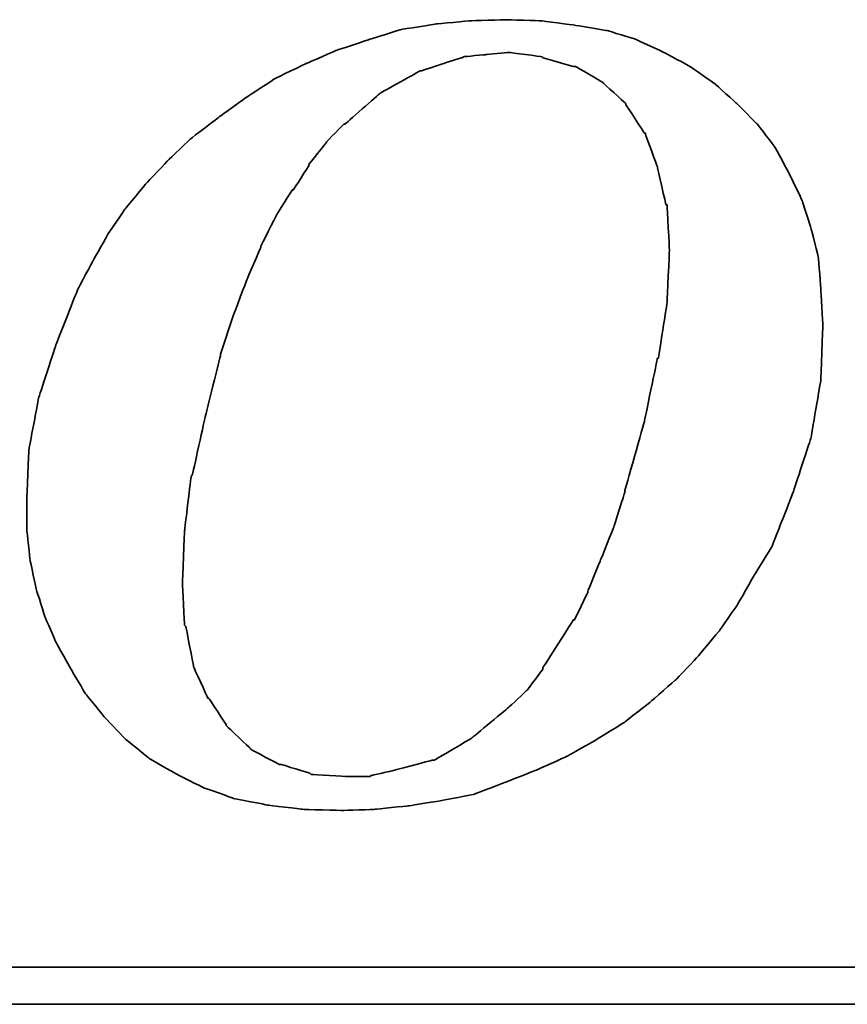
# Model space of a CAD drawing. Header units: millimetres. Extents: x 16 to 337, y -29 to 65.
# Tile 46 of 53: x 268.28 to 270.28, y 1.74 to 4.12. Entities that reach past the tile are written whole.
import ezdxf

# ---------------------------------------------------------------- set-up
doc = ezdxf.new("R2010")
doc.units = ezdxf.units.MM
doc.header["$LTSCALE"] = 0.15
doc.layers.add('DIM', color=4, linetype='CONTINUOUS')
doc.layers.add('layer 1', color=7, linetype='CONTINUOUS')

# ---------------------------------------------------------------- blocks, each defined once
blk = doc.blocks.new('TBI MOTION logo(完整正式版)')
at = {"layer": 'layer 1', "color": 22, "lineweight": 35}
for points, knots in [([(35.79625, -6.98375), (35.79625, -6.98375), (36.23125, -7.43875), (36.23125, -7.43875), (36.23125, -7.43875), (36.23125, -7.43875), (36.75625, -7.87125), (36.75625, -7.87125), (36.75625, -7.87125), (36.75625, -7.87125), (37.33125, -8.20375), (37.33125, -8.20375), (37.33125, -8.20375), (37.33125, -8.20375), (37.95625, -8.51875), (37.95625, -8.51875), (37.95625, -8.51875), (37.95625, -8.51875), (38.62625, -8.75875), (38.62625, -8.75875), (38.62625, -8.75875), (38.62625, -8.75875), (39.37125, -8.90375), (39.37125, -8.90375), (39.37125, -8.90375), (39.37125, -8.90375), (40.14125, -8.99875), (40.14125, -8.99875), (40.14125, -8.99875), (40.14125, -8.99875), (41.02625, -9.02375), (41.02625, -9.02375), (41.02625, -9.02375), (41.02625, -9.02375), (41.74625, -8.99875), (41.74625, -8.99875), (41.74625, -8.99875), (41.74625, -8.99875), (42.46625, -8.92375), (42.46625, -8.92375), (42.46625, -8.92375), (42.46625, -8.92375), (43.21125, -8.80625), (43.21125, -8.80625), (43.21125, -8.80625), (43.21125, -8.80625), (43.93125, -8.66375), (43.93125, -8.66375), (43.93125, -8.66375), (43.93125, -8.66375), (44.62625, -8.39875), (44.62625, -8.39875), (44.62625, -8.39875), (44.62625, -8.39875), (45.29625, -8.13375), (45.29625, -8.13375), (45.29625, -8.13375), (45.29625, -8.13375), (45.94625, -7.84375), (45.94625, -7.84375), (45.94625, -7.84375), (45.94625, -7.84375), (46.61625, -7.46375), (46.61625, -7.46375), (46.61625, -7.46375), (46.61625, -7.46375), (47.24125, -7.07875), (47.24125, -7.07875), (47.24125, -7.07875), (47.24125, -7.07875), (47.81625, -6.62375), (47.81625, -6.62375), (47.81625, -6.62375), (47.81625, -6.62375), (48.36875, -6.14375), (48.36875, -6.14375), (48.36875, -6.14375), (48.36875, -6.14375), (48.84625, -5.64125), (48.84625, -5.64125), (48.84625, -5.64125), (48.84625, -5.64125), (49.32625, -5.06375), (49.32625, -5.06375), (49.32625, -5.06375), (49.32625, -5.06375), (49.71125, -4.51374), (49.71125, -4.51374), (49.71125, -4.51374), (49.71125, -4.51374), (50.09625, -3.83874), (50.09625, -3.83874), (50.09625, -3.83874), (50.09625, -3.83874), (50.48125, -3.21374), (50.48125, -3.21374), (50.48125, -3.21374), (50.48125, -3.21374), (50.96125, -1.99125), (50.96125, -1.99125), (50.96125, -1.99125), (50.96125, -1.99125), (51.34375, -0.81875), (51.34375, -0.81875), (51.34375, -0.81875), (51.34375, -0.81875), (51.56125, 0.45624), (51.56125, 0.45624), (51.56125, 0.45624), (51.56125, 0.45624), (51.60625, 1.67624), (51.60625, 1.67624), (51.60625, 1.67624), (51.60625, 1.67624), (51.56125, 2.44625), (51.56125, 2.44625), (51.56125, 2.44625), (51.56125, 2.44625), (51.51125, 3.14125), (51.51125, 3.14125), (51.51125, 3.14125), (51.51125, 3.14125), (51.34375, 3.81125), (51.34375, 3.81125), (51.34375, 3.81125), (51.34375, 3.81125), (51.15125, 4.41125), (51.15125, 4.41125), (51.15125, 4.41125), (51.15125, 4.41125), (50.86125, 5.01125), (50.86125, 5.01125), (50.86125, 5.01125), (50.86125, 5.01125), (50.55125, 5.58875), (50.55125, 5.58875), (50.55125, 5.58875), (50.55125, 5.58875), (50.16625, 6.09125), (50.16625, 6.09125), (50.16625, 6.09125), (50.16625, 6.09125), (49.71125, 6.54875), (49.71125, 6.54875), (49.71125, 6.54875), (49.71125, 6.54875), (49.23125, 6.98125), (49.23125, 6.98125), (49.23125, 6.98125), (49.23125, 6.98125), (48.67875, 7.36625), (48.67875, 7.36625), (48.67875, 7.36625), (48.67875, 7.36625), (48.10375, 7.67625), (48.10375, 7.67625), (48.10375, 7.67625), (48.10375, 7.67625), (47.48125, 7.96375), (47.48125, 7.96375), (47.48125, 7.96375), (47.48125, 7.96375), (46.85625, 8.15625), (46.85625, 8.15625), (46.85625, 8.15625), (46.85625, 8.15625), (46.13625, 8.27624), (46.13625, 8.27624), (46.13625, 8.27624), (46.13625, 8.27624), (45.39125, 8.37125), (45.39125, 8.37125), (45.39125, 8.37125), (45.39125, 8.37125), (44.62625, 8.39624), (44.62625, 8.39624), (44.62625, 8.39624), (44.62625, 8.39624), (43.83625, 8.37125), (43.83625, 8.37125), (43.83625, 8.37125), (43.83625, 8.37125), (43.09125, 8.30125), (43.09125, 8.30125), (43.09125, 8.30125), (43.09125, 8.30125), (42.32125, 8.18125), (42.32125, 8.18125), (42.32125, 8.18125), (42.32125, 8.18125), (41.62875, 7.96375), (41.62875, 7.96375), (41.62875, 7.96375), (41.62875, 7.96375), (40.90625, 7.72625), (40.90625, 7.72625), (40.90625, 7.72625), (40.90625, 7.72625), (40.23624, 7.43625), (40.23624, 7.43625), (40.23624, 7.43625), (40.23624, 7.43625), (39.54124, 7.10125), (39.54124, 7.10125), (39.54124, 7.10125), (39.54124, 7.10125), (38.91625, 6.69125), (38.91625, 6.69125), (38.91625, 6.69125), (38.91625, 6.69125), (38.31625, 6.26125), (38.31625, 6.26125), (38.31625, 6.26125), (38.31625, 6.26125), (37.69125, 5.78125), (37.69125, 5.78125), (37.69125, 5.78125), (37.69125, 5.78125), (37.18625, 5.30125), (37.18625, 5.30125), (37.18625, 5.30125), (37.18625, 5.30125), (36.70625, 4.79624), (36.70625, 4.79624), (36.70625, 4.79624), (36.70625, 4.79624), (36.23125, 4.22125), (36.23125, 4.22125), (36.23125, 4.22125), (36.23125, 4.22125), (35.87124, 3.69375), (35.87124, 3.69375), (35.87124, 3.69375), (35.87124, 3.69375), (35.53125, 3.09125), (35.53125, 3.09125), (35.53125, 3.09125), (35.53125, 3.09125), (35.19875, 2.47125), (35.19875, 2.47125), (35.19875, 2.47125), (35.19875, 2.47125), (34.71625, 1.24625), (34.71625, 1.24625), (34.71625, 1.24625), (34.71625, 1.24625), (34.33125, 0.06874), (34.33125, 0.06874), (34.33125, 0.06874), (34.33125, 0.06874), (34.11625, -1.07875), (34.11625, -1.07875), (34.11625, -1.07875), (34.11625, -1.07875), (34.07125, -2.15875), (34.07125, -2.15875), (34.07125, -2.15875), (34.07125, -2.15875), (34.07125, -2.85375), (34.07125, -2.85375), (34.07125, -2.85375), (34.07125, -2.85375), (34.14125, -3.50375), (34.14125, -3.50375), (34.14125, -3.50375), (34.14125, -3.50375), (34.28625, -4.17375), (34.28625, -4.17375), (34.28625, -4.17375), (34.28625, -4.17375), (34.47625, -4.77624), (34.47625, -4.77624), (34.47625, -4.77624), (34.47625, -4.77624), (34.71625, -5.32625), (34.71625, -5.32625), (34.71625, -5.32625), (34.71625, -5.32625), (35.05375, -5.92875), (35.05375, -5.92875), (35.05375, -5.92875), (35.05375, -5.92875), (35.36375, -6.45375), (35.36375, -6.45375), (35.36375, -6.45375), (35.36375, -6.45375), (35.79625, -6.98375), (35.79625, -6.98375)], [0, 0, 0, 0, 0.01388889, 0.01388889, 0.01388889, 0.0138889, 0.02777778, 0.02777778, 0.02777778, 0.02777779, 0.04166667, 0.04166667, 0.04166667, 0.04166668, 0.05555556, 0.05555556, 0.05555556, 0.05555557, 0.06944444, 0.06944444, 0.06944444, 0.06944445, 0.08333333, 0.08333333, 0.08333333, 0.08333334, 0.09722222, 0.09722222, 0.09722222, 0.09722223, 0.11111111, 0.11111111, 0.11111111, 0.11111112, 0.125, 0.125, 0.125, 0.12500001, 0.13888889, 0.13888889, 0.13888889, 0.1388889, 0.15277778, 0.15277778, 0.15277778, 0.15277779, 0.16666667, 0.16666667, 0.16666667, 0.16666668, 0.18055556, 0.18055556, 0.18055556, 0.18055557, 0.19444444, 0.19444444, 0.19444444, 0.19444445, 0.20833333, 0.20833333, 0.20833333, 0.20833334, 0.22222222, 0.22222222, 0.22222222, 0.22222223, 0.23611111, 0.23611111, 0.23611111, 0.23611112, 0.25, 0.25, 0.25, 0.25000001, 0.26388889, 0.26388889, 0.26388889, 0.2638889, 0.27777778, 0.27777778, 0.27777778, 0.27777779, 0.29166667, 0.29166667, 0.29166667, 0.29166668, 0.30555556, 0.30555556, 0.30555556, 0.30555557, 0.31944444, 0.31944444, 0.31944444, 0.31944445, 0.33333333, 0.33333333, 0.33333333, 0.33333334, 0.34722222, 0.34722222, 0.34722222, 0.34722223, 0.36111111, 0.36111111, 0.36111111, 0.36111112, 0.375, 0.375, 0.375, 0.37500001, 0.38888889, 0.38888889, 0.38888889, 0.3888889, 0.40277778, 0.40277778, 0.40277778, 0.40277779, 0.41666667, 0.41666667, 0.41666667, 0.41666668, 0.43055556, 0.43055556, 0.43055556, 0.43055557, 0.44444444, 0.44444444, 0.44444444, 0.44444445, 0.45833333, 0.45833333, 0.45833333, 0.45833334, 0.47222222, 0.47222222, 0.47222222, 0.47222223, 0.48611111, 0.48611111, 0.48611111, 0.48611112, 0.5, 0.5, 0.5, 0.50000001, 0.51388889, 0.51388889, 0.51388889, 0.5138889, 0.52777778, 0.52777778, 0.52777778, 0.52777779, 0.54166667, 0.54166667, 0.54166667, 0.54166668, 0.55555556, 0.55555556, 0.55555556, 0.55555557, 0.56944444, 0.56944444, 0.56944444, 0.56944445, 0.58333333, 0.58333333, 0.58333333, 0.58333334, 0.59722222, 0.59722222, 0.59722222, 0.59722223, 0.61111111, 0.61111111, 0.61111111, 0.61111112, 0.625, 0.625, 0.625, 0.62500001, 0.63888889, 0.63888889, 0.63888889, 0.6388889, 0.65277778, 0.65277778, 0.65277778, 0.65277779, 0.66666667, 0.66666667, 0.66666667, 0.66666668, 0.68055556, 0.68055556, 0.68055556, 0.68055557, 0.69444444, 0.69444444, 0.69444444, 0.69444445, 0.70833333, 0.70833333, 0.70833333, 0.70833334, 0.72222222, 0.72222222, 0.72222222, 0.72222223, 0.73611111, 0.73611111, 0.73611111, 0.73611112, 0.75, 0.75, 0.75, 0.75000001, 0.76388889, 0.76388889, 0.76388889, 0.7638889, 0.77777778, 0.77777778, 0.77777778, 0.77777779, 0.79166667, 0.79166667, 0.79166667, 0.79166668, 0.80555556, 0.80555556, 0.80555556, 0.80555557, 0.81944444, 0.81944444, 0.81944444, 0.81944445, 0.83333333, 0.83333333, 0.83333333, 0.83333334, 0.84722222, 0.84722222, 0.84722222, 0.84722223, 0.86111111, 0.86111111, 0.86111111, 0.86111112, 0.875, 0.875, 0.875, 0.87500001, 0.88888889, 0.88888889, 0.88888889, 0.8888889, 0.90277778, 0.90277778, 0.90277778, 0.90277779, 0.91666667, 0.91666667, 0.91666667, 0.91666668, 0.93055556, 0.93055556, 0.93055556, 0.93055557, 0.94444444, 0.94444444, 0.94444444, 0.94444445, 0.95833333, 0.95833333, 0.95833333, 0.95833334, 0.97222222, 0.97222222, 0.97222222, 0.97222223, 0.98611111, 0.98611111, 0.98611111, 0.98611112, 1, 1, 1, 1]), ([(38.33875, 1.03124), (38.33875, 1.03124), (38.62625, 1.89625), (38.62625, 1.89625), (38.62625, 1.89625), (38.62625, 1.89625), (38.91625, 2.66375), (38.91625, 2.66375), (38.91625, 2.66375), (38.91625, 2.66375), (39.22625, 3.38125), (39.22625, 3.38125), (39.22625, 3.38125), (39.22625, 3.38125), (39.22625, 3.40624), (39.22625, 3.40624), (39.22625, 3.40624), (39.22625, 3.40624), (39.56124, 4.07624), (39.56124, 4.07624), (39.56124, 4.07624), (39.56124, 4.07624), (39.92125, 4.65125), (39.92125, 4.65125), (39.92125, 4.65125), (39.92125, 4.65125), (39.94625, 4.65125), (39.94625, 4.65125), (39.94625, 4.65125), (39.94625, 4.65125), (40.28125, 5.17875), (40.28125, 5.17875), (40.28125, 5.17875), (40.28125, 5.17875), (40.28125, 5.20375), (40.28125, 5.20375), (40.28125, 5.20375), (40.28125, 5.20375), (40.66875, 5.68625), (40.66875, 5.68625), (40.66875, 5.68625), (40.66875, 5.68625), (40.66875, 5.70625), (40.66875, 5.70625), (40.66875, 5.70625), (40.66875, 5.70625), (41.05124, 6.09125), (41.05124, 6.09125), (41.05124, 6.09125), (41.05124, 6.09125), (41.07625, 6.09125), (41.07625, 6.09125), (41.07625, 6.09125), (41.07625, 6.09125), (41.84125, 6.76625), (41.84125, 6.76625), (41.84125, 6.76625), (41.84125, 6.76625), (41.86625, 6.78625), (41.86625, 6.78625), (41.86625, 6.78625), (41.86625, 6.78625), (42.73125, 7.26624), (42.73125, 7.26624), (42.73125, 7.26624), (42.73125, 7.26624), (42.75625, 7.26624), (42.75625, 7.26624), (42.75625, 7.26624), (42.75625, 7.26624), (43.18625, 7.41125), (43.18625, 7.41125), (43.18625, 7.41125), (43.18625, 7.41125), (43.64125, 7.55625), (43.64125, 7.55625), (43.64125, 7.55625), (43.64125, 7.55625), (43.66625, 7.55625), (43.66625, 7.55625), (43.66625, 7.55625), (43.66625, 7.55625), (43.69125, 7.58124), (43.69125, 7.58124), (43.69125, 7.58124), (43.69125, 7.58124), (44.19125, 7.62625), (44.19125, 7.62625), (44.19125, 7.62625), (44.19125, 7.62625), (44.67125, 7.67625), (44.67125, 7.67625), (44.67125, 7.67625), (44.67125, 7.67625), (44.69625, 7.67625), (44.69625, 7.67625), (44.69625, 7.67625), (44.69625, 7.67625), (45.41875, 7.58124), (45.41875, 7.58124), (45.41875, 7.58124), (45.41875, 7.58124), (45.44125, 7.55625), (45.44125, 7.55625), (45.44125, 7.55625), (45.44125, 7.55625), (46.11125, 7.36625), (46.11125, 7.36625), (46.11125, 7.36625), (46.11125, 7.36625), (46.13625, 7.36625), (46.13625, 7.36625), (46.13625, 7.36625), (46.13625, 7.36625), (46.15875, 7.36625), (46.15875, 7.36625), (46.15875, 7.36625), (46.15875, 7.36625), (46.73625, 7.02624), (46.73625, 7.02624), (46.73625, 7.02624), (46.73625, 7.02624), (46.76125, 7.00624), (46.76125, 7.00624), (46.76125, 7.00624), (46.76125, 7.00624), (47.24125, 6.57124), (47.24125, 6.57124), (47.24125, 6.57124), (47.24125, 6.57124), (47.26625, 6.54875), (47.26625, 6.54875), (47.26625, 6.54875), (47.26625, 6.54875), (47.26625, 6.52375), (47.26625, 6.52375), (47.26625, 6.52375), (47.26625, 6.52375), (47.67375, 5.89875), (47.67375, 5.89875), (47.67375, 5.89875), (47.67375, 5.89875), (47.69625, 5.89875), (47.69625, 5.89875), (47.69625, 5.89875), (47.69625, 5.89875), (47.69625, 5.87625), (47.69625, 5.87625), (47.69625, 5.87625), (47.69625, 5.87625), (47.96125, 5.15625), (47.96125, 5.15625), (47.96125, 5.15625), (47.96125, 5.15625), (47.96125, 5.13125), (47.96125, 5.13125), (47.96125, 5.13125), (47.96125, 5.13125), (48.15125, 4.31875), (48.15125, 4.31875), (48.15125, 4.31875), (48.15125, 4.31875), (48.17625, 4.31875), (48.17625, 4.31875), (48.17625, 4.31875), (48.17625, 4.31875), (48.17625, 4.29125), (48.17625, 4.29125), (48.17625, 4.29125), (48.17625, 4.29125), (48.22625, 3.33125), (48.22625, 3.33125), (48.22625, 3.33125), (48.22625, 3.33125), (48.22625, 3.30875), (48.22625, 3.30875), (48.22625, 3.30875), (48.22625, 3.30875), (48.17625, 2.20624), (48.17625, 2.20624), (48.17625, 2.20624), (48.17625, 2.20624), (48.17625, 2.18124), (48.17625, 2.18124), (48.17625, 2.18124), (48.17625, 2.18124), (47.98375, 0.93624), (47.98375, 0.93624), (47.98375, 0.93624), (47.98375, 0.93624), (47.96125, 0.93624), (47.96125, 0.93624), (47.96125, 0.93624), (47.96125, 0.93624), (47.67375, -0.45874), (47.67375, -0.45874), (47.67375, -0.45874), (47.67375, -0.45874), (47.24125, -1.99125), (47.24125, -1.99125), (47.24125, -1.99125), (47.24125, -1.99125), (47.24125, -2.01874), (47.24125, -2.01874), (47.24125, -2.01874), (47.24125, -2.01874), (47.00125, -2.78375), (47.00125, -2.78375), (47.00125, -2.78375), (47.00125, -2.78375), (46.71125, -3.50375), (46.71125, -3.50375), (46.71125, -3.50375), (46.71125, -3.50375), (46.42625, -4.19875), (46.42625, -4.19875), (46.42625, -4.19875), (46.42625, -4.19875), (46.42625, -4.22375), (46.42625, -4.22375), (46.42625, -4.22375), (46.42625, -4.22375), (46.13625, -4.82374), (46.13625, -4.82374), (46.13625, -4.82374), (46.13625, -4.82374), (46.11125, -4.82374), (46.11125, -4.82374), (46.11125, -4.82374), (46.11125, -4.82374), (45.77625, -5.35125), (45.77625, -5.35125), (45.77625, -5.35125), (45.77625, -5.35125), (45.44125, -5.87875), (45.44125, -5.87875), (45.44125, -5.87875), (45.44125, -5.87875), (45.44125, -5.90375), (45.44125, -5.90375), (45.44125, -5.90375), (45.44125, -5.90375), (45.10625, -6.35875), (45.10625, -6.35875), (45.10625, -6.35875), (45.10625, -6.35875), (45.08125, -6.38375), (45.08125, -6.38375), (45.08125, -6.38375), (45.08125, -6.38375), (44.69625, -6.74375), (44.69625, -6.74375), (44.69625, -6.74375), (44.69625, -6.74375), (43.88375, -7.41625), (43.88375, -7.41625), (43.88375, -7.41625), (43.88375, -7.41625), (43.85625, -7.43875), (43.85625, -7.43875), (43.85625, -7.43875), (43.85625, -7.43875), (43.04125, -7.91875), (43.04125, -7.91875), (43.04125, -7.91875), (43.04125, -7.91875), (43.01625, -7.91875), (43.01625, -7.91875), (43.01625, -7.91875), (43.01625, -7.91875), (42.99625, -7.91875), (42.99625, -7.91875), (42.99625, -7.91875), (42.99625, -7.91875), (42.08125, -8.15875), (42.08125, -8.15875), (42.08125, -8.15875), (42.08125, -8.15875), (41.65125, -8.25625), (41.65125, -8.25625), (41.65125, -8.25625), (41.65125, -8.25625), (41.62875, -8.27875), (41.62875, -8.27875), (41.62875, -8.27875), (41.62875, -8.27875), (41.60125, -8.27875), (41.60125, -8.27875), (41.60125, -8.27875), (41.60125, -8.27875), (41.12125, -8.27875), (41.12125, -8.27875), (41.12125, -8.27875), (41.12125, -8.27875), (40.35624, -8.23125), (40.35624, -8.23125), (40.35624, -8.23125), (40.35624, -8.23125), (40.33125, -8.23125), (40.33125, -8.23125), (40.33125, -8.23125), (40.33125, -8.23125), (40.30625, -8.20375), (40.30625, -8.20375), (40.30625, -8.20375), (40.30625, -8.20375), (39.68375, -8.01375), (39.68375, -8.01375), (39.68375, -8.01375), (39.68375, -8.01375), (39.66124, -8.01375), (39.66124, -8.01375), (39.66124, -8.01375), (39.66124, -8.01375), (39.63625, -8.01375), (39.63625, -8.01375), (39.63625, -8.01375), (39.63625, -8.01375), (39.01125, -7.67875), (39.01125, -7.67875), (39.01125, -7.67875), (39.01125, -7.67875), (38.98875, -7.65375), (38.98875, -7.65375), (38.98875, -7.65375), (38.98875, -7.65375), (38.48625, -7.17375), (38.48625, -7.17375), (38.48625, -7.17375), (38.48625, -7.17375), (38.45875, -7.14875), (38.45875, -7.14875), (38.45875, -7.14875), (38.45875, -7.14875), (38.45875, -7.12875), (38.45875, -7.12875), (38.45875, -7.12875), (38.45875, -7.12875), (38.07625, -6.54875), (38.07625, -6.54875), (38.07625, -6.54875), (38.07625, -6.54875), (38.05125, -6.54875), (38.05125, -6.54875), (38.05125, -6.54875), (38.05125, -6.54875), (38.05125, -6.52875), (38.05125, -6.52875), (38.05125, -6.52875), (38.05125, -6.52875), (37.74125, -5.85375), (37.74125, -5.85375), (37.74125, -5.85375), (37.74125, -5.85375), (37.74125, -5.82875), (37.74125, -5.82875), (37.74125, -5.82875), (37.74125, -5.82875), (37.57375, -4.96875), (37.57375, -4.96875), (37.57375, -4.96875), (37.57375, -4.96875), (37.54625, -4.94375), (37.54625, -4.94375), (37.54625, -4.94375), (37.54625, -4.94375), (37.50125, -4.03375), (37.50125, -4.03375), (37.50125, -4.03375), (37.50125, -4.03375), (37.50125, -4.00875), (37.50125, -4.00875), (37.50125, -4.00875), (37.50125, -4.00875), (37.54625, -2.85375), (37.54625, -2.85375), (37.54625, -2.85375), (37.54625, -2.85375), (37.69125, -1.65875), (37.69125, -1.65875), (37.69125, -1.65875), (37.69125, -1.65875), (37.71624, -1.63375), (37.71624, -1.63375), (37.71624, -1.63375), (37.71624, -1.63375), (38.00375, -0.33875), (38.00375, -0.33875), (38.00375, -0.33875), (38.00375, -0.33875), (38.33875, 1.00624), (38.33875, 1.00624), (38.33875, 1.00624), (38.33875, 1.00624), (38.33875, 1.03124), (38.33875, 1.03124)], [0, 0, 0, 0, 0.01010101, 0.01010101, 0.01010101, 0.01010102, 0.02020202, 0.02020202, 0.02020202, 0.02020203, 0.03030303, 0.03030303, 0.03030303, 0.03030304, 0.04040404, 0.04040404, 0.04040404, 0.04040405, 0.05050505, 0.05050505, 0.05050505, 0.05050506, 0.06060606, 0.06060606, 0.06060606, 0.06060607, 0.07070707, 0.07070707, 0.07070707, 0.07070708, 0.08080808, 0.08080808, 0.08080808, 0.08080809, 0.09090909, 0.09090909, 0.09090909, 0.0909091, 0.1010101, 0.1010101, 0.1010101, 0.10101011, 0.11111111, 0.11111111, 0.11111111, 0.11111112, 0.12121212, 0.12121212, 0.12121212, 0.12121213, 0.13131313, 0.13131313, 0.13131313, 0.13131314, 0.14141414, 0.14141414, 0.14141414, 0.14141415, 0.15151515, 0.15151515, 0.15151515, 0.15151516, 0.16161616, 0.16161616, 0.16161616, 0.16161617, 0.17171717, 0.17171717, 0.17171717, 0.17171718, 0.18181818, 0.18181818, 0.18181818, 0.18181819, 0.19191919, 0.19191919, 0.19191919, 0.1919192, 0.2020202, 0.2020202, 0.2020202, 0.20202021, 0.21212121, 0.21212121, 0.21212121, 0.21212122, 0.22222222, 0.22222222, 0.22222222, 0.22222223, 0.23232323, 0.23232323, 0.23232323, 0.23232324, 0.24242424, 0.24242424, 0.24242424, 0.24242425, 0.25252525, 0.25252525, 0.25252525, 0.25252526, 0.26262626, 0.26262626, 0.26262626, 0.26262627, 0.27272727, 0.27272727, 0.27272727, 0.27272728, 0.28282828, 0.28282828, 0.28282828, 0.28282829, 0.29292929, 0.29292929, 0.29292929, 0.2929293, 0.3030303, 0.3030303, 0.3030303, 0.30303031, 0.31313131, 0.31313131, 0.31313131, 0.31313132, 0.32323232, 0.32323232, 0.32323232, 0.32323233, 0.33333333, 0.33333333, 0.33333333, 0.33333334, 0.34343434, 0.34343434, 0.34343434, 0.34343435, 0.35353535, 0.35353535, 0.35353535, 0.35353536, 0.36363636, 0.36363636, 0.36363636, 0.36363637, 0.37373737, 0.37373737, 0.37373737, 0.37373738, 0.38383838, 0.38383838, 0.38383838, 0.38383839, 0.39393939, 0.39393939, 0.39393939, 0.3939394, 0.4040404, 0.4040404, 0.4040404, 0.40404041, 0.41414141, 0.41414141, 0.41414141, 0.41414142, 0.42424242, 0.42424242, 0.42424242, 0.42424243, 0.43434343, 0.43434343, 0.43434343, 0.43434344, 0.44444444, 0.44444444, 0.44444444, 0.44444445, 0.45454545, 0.45454545, 0.45454545, 0.45454546, 0.46464646, 0.46464646, 0.46464646, 0.46464647, 0.47474747, 0.47474747, 0.47474747, 0.47474748, 0.48484848, 0.48484848, 0.48484848, 0.48484849, 0.49494949, 0.49494949, 0.49494949, 0.4949495, 0.50505051, 0.50505051, 0.50505051, 0.50505052, 0.51515152, 0.51515152, 0.51515152, 0.51515153, 0.52525253, 0.52525253, 0.52525253, 0.52525254, 0.53535354, 0.53535354, 0.53535354, 0.53535355, 0.54545455, 0.54545455, 0.54545455, 0.54545456, 0.55555556, 0.55555556, 0.55555556, 0.55555557, 0.56565657, 0.56565657, 0.56565657, 0.56565658, 0.57575758, 0.57575758, 0.57575758, 0.57575759, 0.58585859, 0.58585859, 0.58585859, 0.5858586, 0.5959596, 0.5959596, 0.5959596, 0.59595961, 0.60606061, 0.60606061, 0.60606061, 0.60606062, 0.61616162, 0.61616162, 0.61616162, 0.61616163, 0.62626263, 0.62626263, 0.62626263, 0.62626264, 0.63636364, 0.63636364, 0.63636364, 0.63636365, 0.64646465, 0.64646465, 0.64646465, 0.64646466, 0.65656566, 0.65656566, 0.65656566, 0.65656567, 0.66666667, 0.66666667, 0.66666667, 0.66666668, 0.67676768, 0.67676768, 0.67676768, 0.67676769, 0.68686869, 0.68686869, 0.68686869, 0.6868687, 0.6969697, 0.6969697, 0.6969697, 0.69696971, 0.70707071, 0.70707071, 0.70707071, 0.70707072, 0.71717172, 0.71717172, 0.71717172, 0.71717173, 0.72727273, 0.72727273, 0.72727273, 0.72727274, 0.73737374, 0.73737374, 0.73737374, 0.73737375, 0.74747475, 0.74747475, 0.74747475, 0.74747476, 0.75757576, 0.75757576, 0.75757576, 0.75757577, 0.76767677, 0.76767677, 0.76767677, 0.76767678, 0.77777778, 0.77777778, 0.77777778, 0.77777779, 0.78787879, 0.78787879, 0.78787879, 0.7878788, 0.7979798, 0.7979798, 0.7979798, 0.79797981, 0.80808081, 0.80808081, 0.80808081, 0.80808082, 0.81818182, 0.81818182, 0.81818182, 0.81818183, 0.82828283, 0.82828283, 0.82828283, 0.82828284, 0.83838384, 0.83838384, 0.83838384, 0.83838385, 0.84848485, 0.84848485, 0.84848485, 0.84848486, 0.85858586, 0.85858586, 0.85858586, 0.85858587, 0.86868687, 0.86868687, 0.86868687, 0.86868688, 0.87878788, 0.87878788, 0.87878788, 0.87878789, 0.88888889, 0.88888889, 0.88888889, 0.8888889, 0.8989899, 0.8989899, 0.8989899, 0.89898991, 0.90909091, 0.90909091, 0.90909091, 0.90909092, 0.91919192, 0.91919192, 0.91919192, 0.91919193, 0.92929293, 0.92929293, 0.92929293, 0.92929294, 0.93939394, 0.93939394, 0.93939394, 0.93939395, 0.94949495, 0.94949495, 0.94949495, 0.94949496, 0.95959596, 0.95959596, 0.95959596, 0.95959597, 0.96969697, 0.96969697, 0.96969697, 0.96969698, 0.97979798, 0.97979798, 0.97979798, 0.97979799, 0.98989899, 0.98989899, 0.98989899, 0.989899, 1, 1, 1, 1]), ([(75.90875, -9.47875), (75.90875, -9.47875), (75.90875, -12.28625), (75.90875, -12.28625), (75.90875, -12.28625), (75.90875, -12.28625), (75.90875, -12.47875), (75.90875, -12.47875), (75.90875, -12.47875), (75.90875, -12.47875), (75.71625, -12.47875), (75.71625, -12.47875), (75.71625, -12.47875), (75.71625, -12.47875), (-88.32875, -12.47875), (-88.32875, -12.47875), (-88.32875, -12.47875), (-88.32875, -12.47875), (-88.32875, -13.29375), (-88.32875, -13.29375), (-88.32875, -13.29375), (-88.32875, -13.29375), (82.89125, -13.29375), (82.89125, -13.29375), (82.89125, -13.29375), (82.89125, -13.29375), (75.90875, -9.47875), (75.90875, -9.47875)], [0, 0, 0, 0, 0.14285714, 0.14285714, 0.14285714, 0.14285715, 0.28571429, 0.28571429, 0.28571429, 0.2857143, 0.42857143, 0.42857143, 0.42857143, 0.42857144, 0.57142857, 0.57142857, 0.57142857, 0.57142858, 0.71428571, 0.71428571, 0.71428571, 0.71428572, 0.85714286, 0.85714286, 0.85714286, 0.85714287, 1, 1, 1, 1])]:
    blk.add_open_spline(points, degree=3, knots=knots, dxfattribs=at)

msp = doc.modelspace()

# ---------------------------------------------------------------- block references
at = {"layer": 'DIM', "color": 0, "xscale": 0.1094605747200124, "yscale": 0.1094605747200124, "zscale": 0.1094605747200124}
msp.add_blockref('TBI MOTION logo(完整正式版)', (264.5695, 3.1991), dxfattribs=at)

doc.saveas('drawing.dxf')
